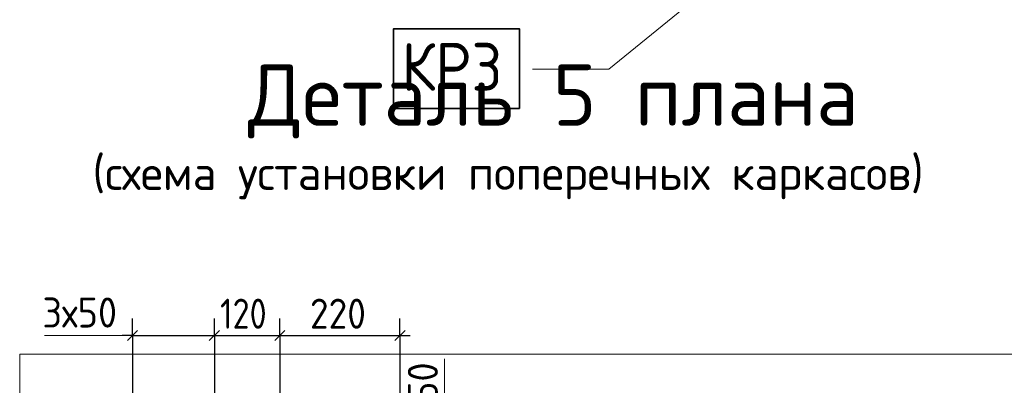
# Model space of a CAD drawing. Header units: millimetres. Extents: x 0 to 50400, y 0 to 35640.
# Tile 14 of 52: x 4878 to 13536, y 16771 to 19985. Entities that reach past the tile are written whole.
import ezdxf

# ---------------------------------------------------------------- set-up
doc = ezdxf.new("R2010")
doc.units = ezdxf.units.MM
for name, color, linetype, lineweight in [('Standard', 7, 'Continuous', 25), ('Общий01', 7, 'Continuous', 13), ('Размерная линия_ общее', 7, 'Continuous', 13), ('Текст_ общее', 7, 'Continuous', 25)]:
    doc.layers.add(name, color=color, linetype=linetype, lineweight=lineweight)
doc.styles.add('ISOCPEUR', font='txt')

msp = doc.modelspace()

# ---------------------------------------------------------------- linework, layer by layer
at = {"layer": 'Standard', "color": 251, "linetype": 'Continuous', "lineweight": -3, "true_color": 0x656565, "transparency": 33554687}
for p, q in [((5869.4, 17208.7), (5869.4, 17358.7)), ((6589.4, 17208.7), (6589.4, 17358.7)), ((7165.4, 17208.7), (7165.4, 17358.7)), ((8221.4, 17208.7), (8221.4, 17358.7)), ((5869.4, 17208.7), (5869.4, 17058.7)), ((5869.4, 17208.7), (5869.4, 16131.7)), ((6589.4, 17208.7), (6589.4, 17058.7)), ((6589.4, 17208.7), (6589.4, 16131.7)), ((7165.4, 17208.7), (7165.4, 17058.7)), ((7165.4, 17208.7), (7165.4, 16139.3)), ((8221.4, 17208.7), (8221.4, 17058.7)), ((8221.4, 17208.7), (8221.4, 16235.3))]:
    msp.add_line(p, q, dxfattribs=at)
at = {"layer": 'Standard', "color": 7, "linetype": 'Continuous', "lineweight": 25, "transparency": 33554687}
for p, q in [((5824.4, 17163.7), (5914.4, 17253.7)), ((6544.4, 17163.7), (6634.4, 17253.7)), ((7120.4, 17163.7), (7210.4, 17253.7)), ((8176.4, 17163.7), (8266.4, 17253.7))]:
    msp.add_line(p, q, dxfattribs=at)
at = {"layer": 'Standard', "color": 7, "linetype": 'Continuous', "lineweight": -3, "transparency": 33554687}
for p, q in [((5869.4, 17208.7), (5779.4, 17208.7)), ((5869.4, 17208.7), (6589.4, 17208.7)), ((6589.4, 17208.7), (7165.4, 17208.7)), ((7165.4, 17208.7), (8221.4, 17208.7)), ((8221.4, 17208.7), (8311.4, 17208.7))]:
    msp.add_line(p, q, dxfattribs=at)
at = {"layer": 'Standard', "color": 254, "linetype": 'Continuous', "lineweight": 18, "true_color": 0xc4c4ff, "transparency": 33554687}
msp.add_lwpolyline([(4877.7, 11739), (13769.7, 11739), (13769.7, 17045), (4877.7, 17045), (4877.7, 11739)], dxfattribs=at)
at = {"layer": 'Общий01', "color": 7, "linetype": 'Continuous', "lineweight": 13, "transparency": 33554687}
msp.add_lwpolyline([(12183.1, 21279.7), (10057.9, 19550.9), (9385.9, 19550.9)], dxfattribs=at)
at = {"layer": 'Размерная линия_ общее', "color": 7, "linetype": 'Continuous', "lineweight": 13, "transparency": 33554687}
for p, q in [((5869.4, 17208.7), (5096.6, 17208.7)), ((8613.3, 17003.3), (8613.3, 16139.3))]:
    msp.add_line(p, q, dxfattribs=at)
at = {"layer": 'Текст_ общее', "color": 7, "linetype": 'Continuous', "lineweight": 35, "transparency": 33554687}
msp.add_lwpolyline([(8165.9, 19205.7), (9271.9, 19205.7), (9271.9, 19905.7), (8165.9, 19905.7), (8165.9, 19205.7)], dxfattribs=at)

# ---------------------------------------------------------------- texts
at = {"layer": 'Standard', "color": 7, "linetype": 'Continuous', "lineweight": 25, "transparency": 33554687, "char_height": 264, "attachment_point": 7, "style": 'ISOCPEUR'}
for s, insert, width in [('\\W0.93;3х50', (5077.3, 17279), 861.704), ('\\W0.83;120', (6639.8, 17268.7), 610.286), ('\\W0.91;220', (7429.4, 17268.7), 674.377)]:
    msp.add_mtext(s, dxfattribs=dict(at, insert=insert, width=width))
at = {"layer": 'Standard', "color": 7, "linetype": 'Continuous', "lineweight": 25, "transparency": 33554687, "insert": (8554.7, 16316.1), "char_height": 264, "width": 861.704, "attachment_point": 7, "rotation": 90, "style": 'ISOCPEUR'}
msp.add_mtext('\\W0.93;3х50', dxfattribs=at)
at = {"layer": 'Текст_ общее', "color": 7, "linetype": 'Continuous', "lineweight": 35, "transparency": 33554687, "insert": (8235.9, 19359.7), "char_height": 420, "width": 1158.548, "attachment_point": 7, "style": 'ISOCPEUR'}
msp.add_mtext('\\W0.92;КР3', dxfattribs=at)
at = {"layer": 'Текст_ общее', "color": 7, "linetype": 'Continuous', "lineweight": 50, "transparency": 33554687, "attachment_point": 7, "style": 'ISOCPEUR'}
for s, insert, char_height, width in [('\\W0.98;  Деталь 5 плана', (6211, 18941.3), 540, 6472.788), ('\\W0.99;(схема установки поперечных каркасов)', (5518, 18406.7), 300, 7794.569)]:
    msp.add_mtext(s, dxfattribs=dict(at, insert=insert, char_height=char_height, width=width))

doc.saveas('drawing.dxf')
